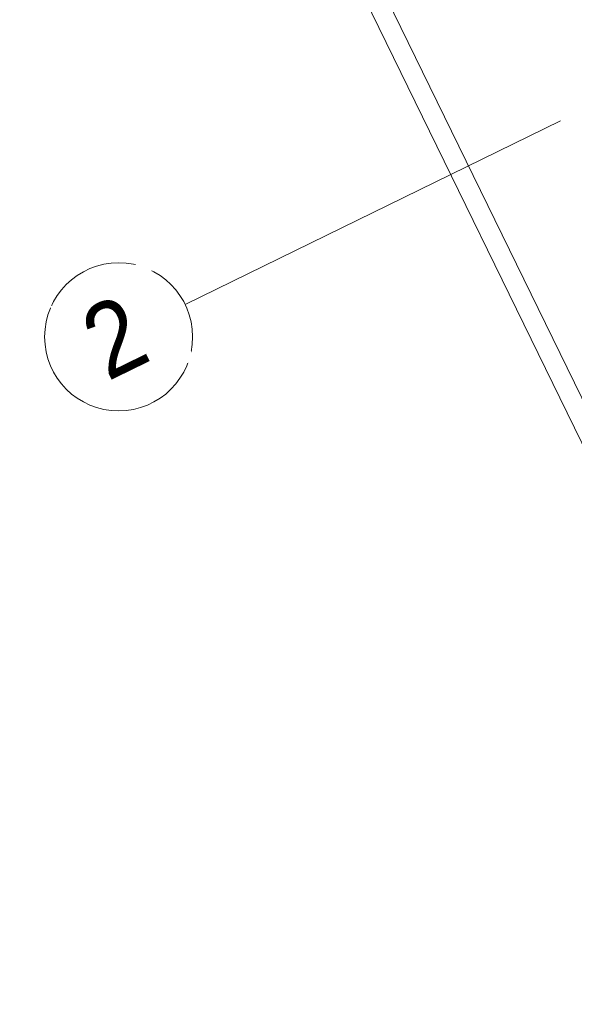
# Model space of a CAD drawing. Extents: x 6414462 to 20492237, y 5756825 to 17376351.
# Tile 22 of 127: x 6497750.48 to 6497752.16, y 5809734.62 to 5809737.61. Entities that reach past the tile are written whole.
import ezdxf

# ---------------------------------------------------------------- set-up
doc = ezdxf.new("R2010")
doc.units = 0
doc.linetypes.add('Linia siatki', pattern=[2.2225, 1.27, -0.3175, 0.3175, -0.3175])
for name, color, linetype, lineweight in [('A-WALL', 7, 'Continuous', 35), ('S-GRID', 7, 'Continuous', 5), ('S-GRID-IDEN', 7, 'Continuous', 5)]:
    doc.layers.add(name, color=color, linetype=linetype, lineweight=lineweight)
doc.styles.add('Arial_2', font='arial.ttf', dxfattribs={"width": 0.9, "height": 1.5})

# ---------------------------------------------------------------- blocks, each defined once
blk = doc.blocks.new('Siatka - M_Symbol siatki - okrąg mniejszy-7853319-__-00_00 Przyziemie PB')
at = {"layer": 'S-GRID-IDEN'}
blk.add_circle((0, 0), 0.45, dxfattribs=at)

msp = doc.modelspace()

# ---------------------------------------------------------------- linework, layer by layer
at = {"layer": 'A-WALL', "lineweight": 5}
for p, q in [((6497755.5664, 5809729.4, 0.1), (6497751.4596, 5809737.8082, 0.1)), ((6497751.5398, 5809737.7806, 0.1), (6497755.594, 5809729.4803, 0.1))]:
    msp.add_line(p, q, dxfattribs=at)

# ---------------------------------------------------------------- block references
at = {"layer": 'S-GRID-IDEN', "xscale": 0.4999999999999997, "yscale": 0.4999999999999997, "zscale": 0.4999999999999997, "rotation": 296.0323615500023}
msp.add_blockref('Siatka - M_Symbol siatki - okrąg mniejszy-7853319-__-00_00 Przyziemie PB', (6497750.7778, 5809736.6433, 0.1), dxfattribs=at)

# ---------------------------------------------------------------- next in the draw order: texts
at = {"layer": 'S-GRID-IDEN', "insert": (6497750.6449, 5809736.7092, 0.1), "char_height": 0.225, "width": 0.212447, "attachment_point": 1, "rotation": 26.0324, "style": 'Arial_2', "bg_fill": 3, "box_fill_scale": 1.25, "bg_fill_color": 256, "bg_fill_true_color": 13158600, "bg_fill_transparency": 0}
msp.add_mtext('\\fArial|b0|i0|c238|p34|;2', dxfattribs=at)

# ---------------------------------------------------------------- next in the draw order: linework, layer by layer
at = {"layer": 'S-GRID', "linetype": 'Linia siatki'}
msp.add_line((6497750.98, 5809736.742, 0.1), (6497763.6323, 5809742.9218, 0.1), dxfattribs=at)

doc.saveas('drawing.dxf')
